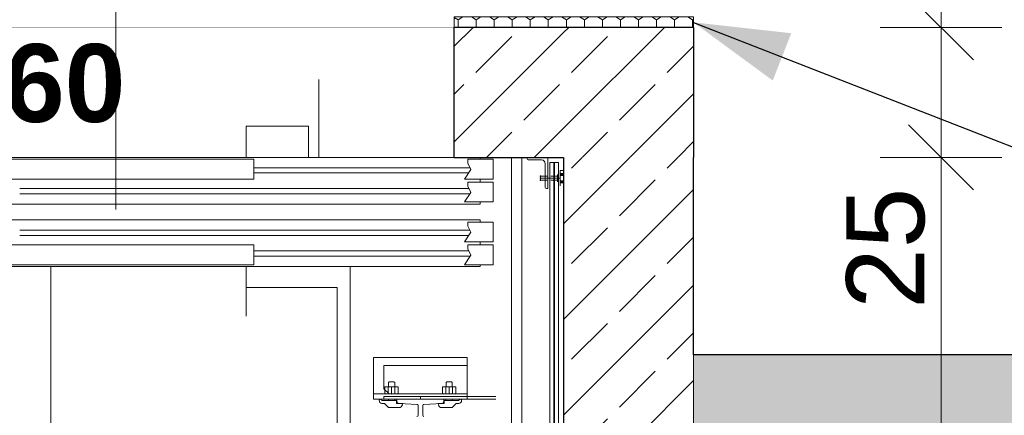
# Model space of a CAD drawing. Header units: centimetres. Extents: x -509 to 939, y -960 to 494.
# Tile 10 of 14: x 46 to 235, y -383 to -307. Entities that reach past the tile are written whole.
import ezdxf

# ---------------------------------------------------------------- set-up
doc = ezdxf.new("R2010")
doc.units = ezdxf.units.CM
doc.header["$MEASUREMENT"] = 0
for name, pattern in [('DASHED2', [0.9525, 0.635, -0.3175]), ('Przerywana długa', [39, 25, -14]), ('Wipeout_Contour', [100, 0, -100])]:
    doc.linetypes.add(name, pattern=pattern)
for name, color, linetype in [('220 - ŚCIANY WEWNĘTRZNE', 7, 'Continuous'), ('440-Stropy', 7, 'Continuous'), ('Nowe_220 - ŚCIANY WEWNĘTRZNE', 7, 'Continuous'), ('Nowe_299-Wymiary Opisy', 7, 'Continuous'), ('Nowe_440-Stropy', 7, 'Continuous')]:
    doc.layers.add(name, color=color, linetype=linetype)
for name, color, linetype, lineweight in [('220 - ŚCIANY WEWNĘTRZNE_Nr_pióra__27', 7, 'Continuous', 25), ('Nowe_220 - ŚCIANY WEWNĘTRZNE_Nr_pióra__27', 7, 'Continuous', 25), ('Nowe_220-Ściany_Nr_pióra__120', 7, 'Continuous', 13), ('Nowe_299-Wymiary Opisy_Nr_pióra__6', 5, 'Continuous', 13), ('Nowe_440-Stropy_Nr_pióra__19', 255, 'Continuous', 0), ('Nowe_Bloki tekstowe_Nr_pióra__140', 1, 'Continuous', 25), ('Nowe_Drzwi Archicad_Nr_pióra__27', 7, 'Continuous', 25), ('Nowe_winda_Nr_pióra__41', 7, 'Continuous', 15)]:
    doc.layers.add(name, color=color, linetype=linetype, lineweight=lineweight)
for name, color, linetype, lineweight, true_color in [('270-Dachy Powłoki_Nr_pióra__92', 7, 'Continuous', 13, 0xbf8080), ('Nowe_299-Wymiary Opisy_Nr_pióra__45', 7, 'Continuous', 15, 0x40a5ff), ('Nowe_299-Wymiary Opisy_Nr_pióra__85', 7, 'Continuous', 13, 0x80c2ff), ('Nowe_830-Teksty Etykiety_Nr_pióra__85', 7, 'Continuous', 13, 0x80c2ff), ('Nowe_Znaczniki drzwi Archicada_Nr_pióra__45', 7, 'Continuous', 15, 0x40a5ff)]:
    doc.layers.add(name, color=color, linetype=linetype, lineweight=lineweight, true_color=true_color)
doc.styles.add('STYL_AUTOMATYCZNY_2', font='arial.ttf')
doc.styles.add('STYL_AUTOMATYCZNY_4', font='arial.ttf')
doc.dimstyles.new('STYL_AUTOMATYCZNY__2', dxfattribs={"dimtxt": 15, "dimasz": 11.875, "dimexe": 0.18, "dimexo": 0.0625, "dimgap": 0, "dimtad": 1, "dimdec": 0, "dimzin": 0, "dimdsep": 46, "dimtxsty": 'STYL_AUTOMATYCZNY_2', "dimblk": 'ARROWHEAD_6', "dimblk1": 'ARROWHEAD_6', "dimblk2": 'ARROWHEAD_6', "dimcen": 0.09, "dimse1": 1, "dimse2": 1, "dimclrd": 256, "dimclre": 256, "dimclrt": 5, "dimadec": 1, "dimazin": 0, "dimtfac": 1, "dimtdec": 4, "dimtmove": 0, "dimatfit": 3, "dimfxl": 1, "dimtolj": 1, "dimtzin": 0, "dimarcsym": 0})
doc.dimstyles.new('STYL_AUTOMATYCZNY__5', dxfattribs={"dimtxt": 0.18, "dimasz": 18.24, "dimexe": 0.18, "dimexo": 0.0625, "dimgap": 0, "dimtad": 0, "dimtih": 1, "dimtoh": 1, "dimdec": 4, "dimzin": 0, "dimdsep": 46, "dimcen": 0.09, "dimadec": 0, "dimazin": 0, "dimtfac": 1, "dimtdec": 4, "dimtmove": 0, "dimatfit": 3, "dimldrblk": 'ARROWHEAD_5', "dimfxl": 1, "dimtolj": 1, "dimtzin": 0, "dimarcsym": 0})
pattern_1 = [(45, (0, 0), (-9.1924, 9.1924), []), (45, (-4.596, 4.596), (-9.1924, 9.1924), [9.75, -3.25])]

# ---------------------------------------------------------------- blocks, each defined once
blk = doc.blocks.new('*D7')
at = {"layer": 'Nowe_299-Wymiary Opisy_Nr_pióra__45', "color": 161, "linetype": 'Continuous', "lineweight": 15, "true_color": 0x40a5ff}
for p, q in [((216.44, -327.22), (228.94, -339.72)), ((216.44, -529.22), (228.94, -541.72))]:
    blk.add_line(p, q, dxfattribs=at)
at = {"layer": 'Nowe_299-Wymiary Opisy_Nr_pióra__85', "color": 151, "linetype": 'Continuous', "lineweight": 13, "true_color": 0x80c2ff}
for p, q in [((234.4, -333.47), (210.97, -333.47)), ((222.69, -535.47), (222.69, -333.47)), ((234.4, -535.47), (210.97, -535.47))]:
    blk.add_line(p, q, dxfattribs=at)
at = {"layer": 'Nowe_299-Wymiary Opisy_Nr_pióra__6', "color": 5, "lineweight": 13, "char_height": 15, "attachment_point": 7, "rotation": 90, "style": 'STYL_AUTOMATYCZNY_2'}
for s, insert in [('\\A1;{\\pql;\\fArial|b0|i0|c238|p0;\\W1.000000;25}', (219.69, -362.6)), ('\\A1;{\\pql;\\fArial|b0|i0|c238|p0;\\W1.000000;202}', (219.69, -463.07))]:
    blk.add_mtext(s, dxfattribs=dict(at, insert=insert))
blk = doc.blocks.new('ARROWHEAD_6')
at = {"color": 0, "linetype": 'Continuous', "lineweight": 0}
for p, q in [((-0.5, -0.5), (0.5, 0.5)), ((0, 0), (-1, 0))]:
    blk.add_line(p, q, dxfattribs=at)
blk = doc.blocks.new('*D8')
at = {"layer": 'Nowe_299-Wymiary Opisy_Nr_pióra__45', "color": 161, "linetype": 'Continuous', "lineweight": 15, "true_color": 0x40a5ff}
for p, q in [((228.94, -314.72), (216.44, -302.22)), ((216.44, -327.22), (228.94, -339.72))]:
    blk.add_line(p, q, dxfattribs=at)
at = {"layer": 'Nowe_299-Wymiary Opisy_Nr_pióra__85', "color": 151, "linetype": 'Continuous', "lineweight": 13, "true_color": 0x80c2ff}
for p, q in [((222.69, -308.47), (222.69, -299.1)), ((234.4, -308.47), (210.97, -308.47)), ((222.69, -333.47), (222.69, -308.47)), ((234.4, -333.47), (210.97, -333.47))]:
    blk.add_line(p, q, dxfattribs=at)
blk = doc.blocks.new('ARROWHEAD_5')
at = {"linetype": 'Continuous', "lineweight": 0}
blk.add_hatch(color=0, dxfattribs=at).paths.add_polyline_path([(-1, 0.2679), (0, 0), (-1, -0.2679)])
at = {"color": 0, "linetype": 'Continuous', "lineweight": 0}
blk.add_line((0, 0), (-1, 0), dxfattribs=at)

msp = doc.modelspace()

# ---------------------------------------------------------------- hatches: boundary and pattern name
at = {"layer": 'Nowe_220-Ściany_Nr_pióra__120', "linetype": 'Continuous', "lineweight": 13}
h = msp.add_hatch(dxfattribs=at)
h.set_pattern_fill('Styropian_0001', style=0, pattern_type=2)
h.set_pattern_definition([(90, (0, 0), (-3.4641, 0), [2, -4]), (90, (-1.732, 3), (-3.4641, 0), [2, -4]), (150, (-8e-16, 2), (1.73205, 3), [2, -4]), (150, (-3.464, 2), (1.73205, 3), [2, -4]), (210, (0, 0), (-1.73205, 3), [2, -4]), (210, (-3.464, -1e-15), (-1.73205, 3), [2, -4])])
h.paths.add_polyline_path([(175.14, -308.47), (129.14, -308.47), (129.14, -306.47), (175.14, -306.47)])

# ---------------------------------------------------------------- linework, layer by layer
at = {"layer": 'Nowe_220-Ściany_Nr_pióra__120', "color": 7, "linetype": 'Continuous', "lineweight": 13, "flags": 128}
msp.add_lwpolyline([(175.14, -308.47), (129.14, -308.47), (129.14, -306.47), (175.14, -306.47)], close=True, dxfattribs=at)

# ---------------------------------------------------------------- next in the draw order: wipeouts: each hides what was drawn before it
at = {"color": 254, "linetype": 'Wipeout_Contour', "lineweight": 0, "ltscale": 4498.88781}
msp.add_wipeout([(-449.86, 390.38), (-449.86, -250.47), (282.38, -250.47), (282.38, -960.47), (367.7, -960.47), (367.7, -250.47), (367.7, 390.38)], dxfattribs=at).dxf.layer = '440-Stropy'

# ---------------------------------------------------------------- next in the draw order: wipeouts: each hides what was drawn before it
at = {"color": 254, "linetype": 'Wipeout_Contour', "lineweight": 0, "ltscale": 5304.275944}
msp.add_wipeout([(-449.86, -250.47), (240.38, -250.47), (282.38, -250.47), (282.38, -960.47), (367.7, -960.47), (367.7, -250.47), (367.7, 390.38), (240.38, 390.38), (-449.86, 390.38)], dxfattribs=at).dxf.layer = '440-Stropy'

# ---------------------------------------------------------------- next in the draw order: wipeouts: each hides what was drawn before it
at = {"color": 254, "linetype": 'Wipeout_Contour', "lineweight": 0, "ltscale": 1817.22882}
msp.add_wipeout([(-49.86, -560.47), (175.14, -560.47), (175.14, -308.47), (-49.86, -308.47)], dxfattribs=at).dxf.layer = 'Nowe_440-Stropy'

# ---------------------------------------------------------------- next in the draw order: hatches: boundary and pattern name
at = {"layer": '220 - ŚCIANY WEWNĘTRZNE', "linetype": 'Continuous', "lineweight": 0, "true_color": 0x7f7f7f}
msp.add_hatch(color=8, dxfattribs=at).paths.add_polyline_path([(240.38, -371.47), (175.14, -371.47), (175.14, -396.47), (240.38, -396.47)])

# ---------------------------------------------------------------- next in the draw order: linework, layer by layer
at = {"layer": '220 - ŚCIANY WEWNĘTRZNE_Nr_pióra__27', "color": 7, "linetype": 'Continuous', "lineweight": 25, "flags": 128}
msp.add_lwpolyline([(240.38, -371.47), (175.14, -371.47)], dxfattribs=at)
at = {"layer": 'Nowe_440-Stropy_Nr_pióra__19', "color": 255, "linetype": 'Continuous', "lineweight": 0, "flags": 128}
msp.add_lwpolyline([(-49.86, -560.47), (175.14, -560.47), (175.14, -308.47), (-49.86, -308.47)], close=True, dxfattribs=at)
at = {"layer": 'Nowe_winda_Nr_pióra__41', "color": 7, "linetype": 'Continuous', "lineweight": 15}
for p, q in [((132.35, -335.8), (131.75, -334.6)), ((146.64, -334.67), (146.64, -339.24)), ((147.51, -334.47), (147.51, -511.47)), ((148.31, -334.47), (148.31, -511.47)), ((148.41, -334.47), (148.41, -511.47)), ((90.64, -335.47), (132.19, -335.47)), ((90.64, -336.47), (131.9, -336.47)), ((131.14, -337.63), (132.35, -335.8)), ((149.01, -336.77), (149.01, -338.17)), ((42.64, -337.63), (90.64, -337.63)), ((131.14, -337.63), (136.64, -337.63)), ((131.75, -338.24), (136.64, -338.24)), ((131.75, -339.01), (131.75, -338.24)), ((134.14, -338.24), (134.14, -337.63)), ((136.64, -338.24), (136.64, -342.04)), ((147.21, -337.07), (145.61, -337.07)), ((147.21, -337.87), (145.61, -337.87)), ((145.71, -336.97), (145.71, -337.97)), ((147.71, -337.07), (149.01, -337.07)), ((147.71, -337.87), (149.01, -337.87)), ((45.64, -339.47), (131.98, -339.47)), ((45.64, -340.47), (132.23, -340.47)), ((131.14, -342.04), (132.35, -340.21)), ((132.35, -340.21), (131.75, -339.01)), ((147.14, -339.47), (146.87, -339.47)), ((131.14, -342.04), (136.64, -342.04)), ((134.14, -342.47), (134.14, -342.04)), ((-2.86, -342.47), (134.14, -342.47)), ((-2.86, -345.47), (134.14, -345.47)), ((131.75, -345.9), (136.64, -345.9)), ((131.75, -346.67), (131.75, -345.9)), ((134.14, -345.9), (134.14, -345.47)), ((136.64, -349.7), (136.64, -345.9)), ((45.64, -347.47), (132.15, -347.47)), ((131.14, -349.7), (132.35, -347.87)), ((132.35, -347.87), (131.75, -346.67)), ((45.64, -348.47), (131.95, -348.47)), ((131.14, -349.7), (136.64, -349.7)), ((134.14, -350.32), (134.14, -349.7)), ((42.64, -350.32), (90.64, -350.32)), ((90.64, -354.12), (90.64, -350.32)), ((90.64, -351.47), (131.94, -351.47)), ((131.75, -350.32), (136.64, -350.32)), ((131.75, -351.08), (131.75, -350.32)), ((132.35, -352.28), (131.75, -351.08)), ((136.64, -354.12), (136.64, -350.32)), ((90.64, -352.47), (132.22, -352.47)), ((131.14, -354.12), (132.35, -352.28)), ((-0.86, -354.47), (134.14, -354.47)), ((42.64, -354.12), (90.64, -354.12)), ((51.64, -354.47), (51.64, -508.47)), ((89.14, -358.47), (89.14, -354.47)), ((109.14, -500.97), (109.14, -354.47)), ((131.14, -354.12), (136.64, -354.12)), ((134.14, -354.47), (134.14, -354.12)), ((89.14, -358.47), (89.14, -364.03)), ((106.64, -358.47), (89.14, -358.47)), ((106.64, -490.47), (106.64, -358.47)), ((113.64, -371.97), (131.64, -371.97)), ((113.64, -379.97), (113.64, -371.97)), ((131.64, -379.97), (131.64, -371.97)), ((131.64, -373.47), (115.64, -373.47)), ((115.64, -377.97), (115.64, -373.47)), ((116.64, -378.97), (115.64, -377.97)), ((115.84, -378.87), (115.84, -377.67)), ((118.28, -377.57), (115.94, -377.57)), ((116.47, -378.87), (116.47, -377.67)), ((116.51, -376.79), (116.66, -376.64)), ((116.51, -376.79), (116.51, -377.57)), ((116.66, -376.64), (117.56, -376.64)), ((117.11, -378.97), (117.11, -377.57)), ((117.56, -376.64), (117.71, -376.79)), ((117.71, -376.79), (117.71, -377.57)), ((117.74, -378.87), (117.74, -377.67)), ((118.38, -378.87), (118.38, -377.67)), ((126.91, -378.87), (126.91, -377.67)), ((127.01, -377.57), (129.35, -377.57)), ((127.54, -378.87), (127.54, -377.67)), ((127.73, -376.64), (127.58, -376.79)), ((127.58, -376.79), (127.58, -377.57)), ((128.63, -376.64), (127.73, -376.64)), ((128.18, -378.97), (128.18, -377.57)), ((128.78, -376.79), (128.63, -376.64)), ((128.78, -376.79), (128.78, -377.57)), ((128.81, -378.87), (128.81, -377.67)), ((129.45, -378.87), (129.45, -377.67)), ((131.64, -378.97), (113.64, -378.97)), ((113.64, -379.97), (131.64, -379.97)), ((115.23, -380.22), (118.04, -380.22)), ((115.64, -379.47), (137.14, -379.47)), ((115.64, -379.97), (115.64, -379.47)), ((115.64, -379.97), (137.14, -379.97)), ((118.28, -378.97), (115.94, -378.97)), ((116.54, -379.97), (116.54, -380.22)), ((117.74, -379.97), (117.74, -380.22)), ((118.04, -380.22), (118.04, -380.82)), ((127.14, -379.97), (118.14, -379.97)), ((118.14, -379.97), (118.14, -380.37)), ((122.64, -379.97), (122.64, -379.47)), ((127.01, -378.97), (129.35, -378.97)), ((127.14, -380.37), (127.14, -379.97)), ((130.05, -380.22), (127.24, -380.22)), ((127.24, -380.22), (127.24, -380.82)), ((127.54, -379.97), (127.54, -380.22)), ((128.74, -379.97), (128.74, -380.22)), ((115.74, -380.77), (115.23, -380.77)), ((115.74, -380.77), (116.54, -381.57)), ((118.75, -381.57), (116.54, -381.57)), ((118.04, -380.82), (119.24, -380.82)), ((122, -380.96), (118.54, -380.77)), ((122.19, -381.16), (122.19, -383.07)), ((123.09, -381.16), (123.09, -383.07)), ((126.74, -380.77), (123.28, -380.96)), ((127.24, -380.82), (126.04, -380.82)), ((126.53, -381.57), (128.74, -381.57)), ((129.54, -380.77), (128.74, -381.57)), ((129.54, -380.77), (130.05, -380.77))]:
    msp.add_line(p, q, dxfattribs=at)
for centre, radius, start, end in [((146.87, -339.24), 0.23, 180, 270), ((115.94, -377.67), 0.1, 90, 180), ((115.84, -379.64), 2.07, 72.1034, 87.7253), ((117.11, -379.64), 2.07, 72.1034, 107.8966), ((118.38, -379.64), 2.07, 92.2747, 107.8966), ((118.28, -377.67), 0.1, 0, 90), ((127.01, -377.67), 0.1, 90, 180), ((126.91, -379.64), 2.07, 72.1034, 87.7253), ((128.18, -379.64), 2.07, 72.1034, 107.8966), ((129.45, -379.64), 2.07, 92.2747, 107.8966), ((129.35, -377.67), 0.1, 0, 90), ((114.98, -380.22), 0.25, 0, 184.7508), ((115.23, -380.27), 0.5, 176.6412, 270), ((115.94, -378.87), 0.1, 180, 270), ((115.94, -378.87), 0.1, 180, 270), ((115.84, -376.91), 2.07, 272.2747, 287.8966), ((117.11, -376.91), 2.07, 252.1034, 287.8966), ((118.38, -376.91), 2.07, 252.1034, 267.7253), ((118.28, -378.87), 0.1, 270, 0), ((127.01, -378.87), 0.1, 180, 270), ((126.91, -376.91), 2.07, 272.2747, 287.8966), ((128.18, -376.91), 2.07, 252.1034, 287.8966), ((129.45, -376.91), 2.07, 252.1034, 267.7253), ((129.35, -378.87), 0.1, 270, 0), ((129.35, -378.87), 0.1, 270, 0), ((130.3, -380.22), 0.25, 355.2492, 180), ((130.05, -380.27), 0.5, 270, 3.3588), ((118.54, -380.37), 0.4, 180, 270), ((118.3, -380.74), 0.946, 298.6009, 355.0942), ((121.99, -381.16), 0.2, 0, 86.8636), ((123.29, -381.16), 0.2, 93.1364, 180), ((126.99, -380.74), 0.946, 184.9058, 241.3991), ((126.74, -380.37), 0.4, 270, 0), ((121.99, -383.07), 0.2, 270, 0), ((123.29, -383.07), 0.2, 180, 270)]:
    msp.add_arc(centre, radius, start, end, dxfattribs=at)
at = {"layer": 'Nowe_Znaczniki drzwi Archicada_Nr_pióra__45', "color": 161, "linetype": 'Continuous', "lineweight": 15, "true_color": 0x40a5ff}
msp.add_line((64.14, -200.47), (64.14, -316.47), dxfattribs=at)

# ---------------------------------------------------------------- next in the draw order: wipeouts: each hides what was drawn before it
at = {"color": 254, "linetype": 'Wipeout_Contour', "lineweight": 0, "ltscale": 1097.363612}
msp.add_wipeout([(150.14, -333.47), (175.14, -333.47), (175.14, -308.47)], dxfattribs=at).dxf.layer = 'Nowe_220 - ŚCIANY WEWNĘTRZNE'

# ---------------------------------------------------------------- next in the draw order: hatches: boundary and pattern name
at = {"layer": 'Nowe_220 - ŚCIANY WEWNĘTRZNE', "linetype": 'Continuous', "lineweight": 0, "true_color": 0x000000}
h = msp.add_hatch(dxfattribs=at)
h.set_pattern_fill('Beton_zbrojony_0001', color=18, style=0, pattern_type=2)
h.set_pattern_definition(pattern_1)
h.paths.add_polyline_path([(150.14, -333.47), (175.14, -333.47), (175.14, -308.47)])

# ---------------------------------------------------------------- next in the draw order: wipeouts: each hides what was drawn before it
at = {"color": 254, "linetype": 'Wipeout_Contour', "lineweight": 0, "ltscale": 1063.3293}
msp.add_wipeout([(150.14, -333.47), (175.14, -308.47), (150.14, -308.47)], dxfattribs=at).dxf.layer = 'Nowe_220 - ŚCIANY WEWNĘTRZNE'

# ---------------------------------------------------------------- next in the draw order: hatches: boundary and pattern name
at = {"layer": 'Nowe_220 - ŚCIANY WEWNĘTRZNE', "linetype": 'Continuous', "lineweight": 0, "true_color": 0x000000}
h = msp.add_hatch(dxfattribs=at)
h.set_pattern_fill('Beton_zbrojony_0001', color=18, style=0, pattern_type=2)
h.set_pattern_definition(pattern_1)
h.paths.add_polyline_path([(150.14, -333.47), (175.14, -308.47), (150.14, -308.47)])

# ---------------------------------------------------------------- next in the draw order: linework, layer by layer
at = {"layer": 'Nowe_220 - ŚCIANY WEWNĘTRZNE_Nr_pióra__27', "color": 7, "linetype": 'Continuous', "lineweight": 25, "flags": 128}
msp.add_lwpolyline([(175.14, -308.47), (175.14, -333.47)], dxfattribs=at)

# ---------------------------------------------------------------- next in the draw order: wipeouts: each hides what was drawn before it
at = {"color": 254, "linetype": 'Wipeout_Contour', "lineweight": 0, "ltscale": 1400.852716}
msp.add_wipeout([(129.14, -333.47), (150.14, -333.47), (150.14, -308.47), (129.14, -308.47)], dxfattribs=at).dxf.layer = 'Nowe_220 - ŚCIANY WEWNĘTRZNE'

# ---------------------------------------------------------------- next in the draw order: hatches: boundary and pattern name
at = {"layer": 'Nowe_220 - ŚCIANY WEWNĘTRZNE', "linetype": 'Continuous', "lineweight": 0, "true_color": 0x000000}
h = msp.add_hatch(dxfattribs=at)
h.set_pattern_fill('Beton_zbrojony_0001', color=18, style=0, pattern_type=2)
h.set_pattern_definition(pattern_1)
h.paths.add_polyline_path([(129.14, -333.47), (150.14, -333.47), (150.14, -308.47), (129.14, -308.47)])

# ---------------------------------------------------------------- next in the draw order: linework, layer by layer
at = {"layer": 'Nowe_winda_Nr_pióra__41', "color": 7, "linetype": 'Continuous', "lineweight": 15}
for p, q in [((131.75, -333.83), (136.64, -333.83)), ((131.75, -334.6), (131.75, -333.83)), ((134.14, -333.47), (134.14, -333.47)), ((134.14, -333.47), (134.14, -333.47)), ((134.14, -333.83), (134.14, -333.47)), ((136.64, -333.83), (136.64, -337.63)), ((140.14, -333.47), (140.14, -508.47)), ((143.14, -333.47), (143.14, -333.74)), ((143.14, -333.47), (147.14, -333.47)), ((143.37, -333.97), (145.94, -333.97)), ((147.14, -333.47), (147.14, -339.47))]:
    msp.add_line(p, q, dxfattribs=at)
for centre, radius, start, end in [((143.37, -333.74), 0.23, 180, 270), ((145.94, -334.67), 0.7, 0, 90)]:
    msp.add_arc(centre, radius, start, end, dxfattribs=at)

# ---------------------------------------------------------------- next in the draw order: wipeouts: each hides what was drawn before it
at = {"color": 254, "linetype": 'Wipeout_Contour', "lineweight": 0, "ltscale": 1334.051926}
msp.add_wipeout([(129.14, -333.47), (129.14, -308.47), (-0.86, -308.47), (-0.86, -333.47)], dxfattribs=at).dxf.layer = 'Nowe_220 - ŚCIANY WEWNĘTRZNE'

# ---------------------------------------------------------------- next in the draw order: linework, layer by layer
at = {"layer": 'Nowe_220 - ŚCIANY WEWNĘTRZNE_Nr_pióra__27', "color": 7, "linetype": 'Continuous', "lineweight": 25}
msp.add_line((129.14, -333.47), (129.14, -308.47), dxfattribs=at)
at = {"layer": 'Nowe_220 - ŚCIANY WEWNĘTRZNE_Nr_pióra__27', "color": 7, "linetype": 'Continuous', "lineweight": 25, "flags": 128}
for points in [[(175.14, -308.47), (129.14, -308.47)], [(129.14, -333.47), (150.14, -333.47)]]:
    msp.add_lwpolyline(points, dxfattribs=at)
at = {"layer": 'Nowe_Drzwi Archicad_Nr_pióra__27', "color": 7, "linetype": 'Continuous', "lineweight": 25}
msp.add_line((129.14, -333.47), (129.14, -308.47), dxfattribs=at)
at = {"layer": 'Nowe_winda_Nr_pióra__41', "color": 7, "linetype": 'Continuous', "lineweight": 15}
for p, q in [((103.14, -333.47), (103.14, -318.47)), ((89.14, -327.47), (101.14, -327.47)), ((89.14, -327.47), (101.14, -327.47)), ((89.14, -333.47), (89.14, -327.47)), ((89.14, -333.47), (89.14, -327.47)), ((101.14, -327.47), (101.14, -333.47)), ((-0.86, -333.47), (134.14, -333.47)), ((42.64, -333.83), (90.64, -333.83)), ((90.64, -333.83), (90.64, -337.63)), ((103.14, -333.47), (140.14, -333.47))]:
    msp.add_line(p, q, dxfattribs=at)
msp.add_lwpolyline([(142.14, -333.47), (-16.86, -333.47), (-16.86, -512.47), (142.14, -512.47)], close=True, dxfattribs=at)
at = {"layer": 'Nowe_Znaczniki drzwi Archicada_Nr_pióra__45', "color": 161, "linetype": 'Continuous', "lineweight": 15, "true_color": 0x40a5ff}
msp.add_line((64.14, -258.47), (64.14, -343.47), dxfattribs=at)

# ---------------------------------------------------------------- next in the draw order: texts
at = {"layer": 'Nowe_Bloki tekstowe_Nr_pióra__140', "color": 1, "linetype": 'Continuous', "lineweight": 25, "insert": (44.4, -311.67), "char_height": 15, "attachment_point": 2, "style": 'STYL_AUTOMATYCZNY_4'}
msp.add_mtext('\\A1;{\\pqc;\\fArial|b1|i0|c238|p0;\\W1.000000;EI60}', dxfattribs=at)

# ---------------------------------------------------------------- next in the draw order: wipeouts: each hides what was drawn before it
at = {"color": 254, "linetype": 'Wipeout_Contour', "lineweight": 0, "ltscale": 1862.059101}
msp.add_wipeout([(150.14, -333.47), (150.14, -535.47), (175.14, -535.47), (175.14, -333.47)], dxfattribs=at).dxf.layer = 'Nowe_220 - ŚCIANY WEWNĘTRZNE'

# ---------------------------------------------------------------- next in the draw order: hatches: boundary and pattern name
at = {"layer": 'Nowe_220 - ŚCIANY WEWNĘTRZNE', "linetype": 'Continuous', "lineweight": 0, "true_color": 0x000000}
h = msp.add_hatch(dxfattribs=at)
h.set_pattern_fill('Beton_zbrojony_0001', color=18, style=0, pattern_type=2)
h.set_pattern_definition(pattern_1)
h.paths.add_polyline_path([(150.14, -333.47), (150.14, -535.47), (175.14, -535.47), (175.14, -333.47)])

# ---------------------------------------------------------------- next in the draw order: linework, layer by layer
at = {"layer": '270-Dachy Powłoki_Nr_pióra__92', "color": 23, "linetype": 'Przerywana długa', "lineweight": 13, "true_color": 0xbf8080, "flags": 128}
msp.add_lwpolyline([(175.14, -396.47), (175.14, -306.47)], dxfattribs=at)
at = {"layer": 'Nowe_220 - ŚCIANY WEWNĘTRZNE_Nr_pióra__27', "color": 7, "linetype": 'Continuous', "lineweight": 25, "flags": 128}
for points in [[(150.14, -333.47), (150.14, -535.47)], [(175.14, -371.47), (175.14, -333.47)]]:
    msp.add_lwpolyline(points, dxfattribs=at)
at = {"layer": 'Nowe_winda_Nr_pióra__41', "color": 7, "linetype": 'Continuous', "lineweight": 15}
for p, q in [((149.21, -334.47), (147.51, -334.47)), ((149.21, -334.47), (149.21, -511.47)), ((150.01, -335.97), (149.51, -335.97)), ((149.51, -335.97), (149.51, -338.97)), ((149.54, -336.77), (150.14, -336.77)), ((149.48, -337.47), (145.61, -337.47)), ((149.54, -338.17), (150.14, -338.17))]:
    msp.add_line(p, q, dxfattribs=at)
at = {"layer": 'Nowe_winda_Nr_pióra__41', "color": 7, "linetype": 'DASHED2', "lineweight": 15}
for p, q in [((149.56, -336.77), (149.64, -336.57)), ((149.64, -336.97), (149.56, -336.77)), ((149.64, -336.57), (150.11, -336.57)), ((149.64, -336.57), (149.64, -336.97)), ((149.64, -337.97), (149.56, -338.17)), ((149.56, -338.17), (149.64, -338.37)), ((149.64, -336.97), (150.11, -336.97)), ((149.64, -337.97), (150.11, -337.97)), ((149.64, -338.37), (149.64, -337.97)), ((149.64, -338.37), (150.11, -338.37))]:
    msp.add_line(p, q, dxfattribs=at)
at = {"layer": 'Nowe_winda_Nr_pióra__41', "color": 7, "linetype": 'Continuous', "lineweight": 15}
msp.add_lwpolyline([(142.14, -512.47), (142.14, -333.47), (150.14, -333.47), (150.14, -512.47)], close=True, dxfattribs=at)

# ---------------------------------------------------------------- next in the draw order: dimensions: what is measured, and where the dimension line sits
at = {"layer": 'Nowe_299-Wymiary Opisy', "color": 151, "linetype": 'Continuous', "lineweight": 13, "true_color": 0x80c2ff}
for base, p1, p2, picture, middle in [((222.69, -308.47), (62.64, -333.47), (62.64, -308.47), '*D8', (212.19, -351.19)), ((222.69, -333.47), (62.64, -535.47), (62.64, -333.47), '*D7', (212.19, -445.95))]:
    dim = msp.add_linear_dim(base=base, p1=p1, p2=p2, angle=90, dimstyle='STYL_AUTOMATYCZNY__2', dxfattribs=at)
    dim.commit()
    dim.dimension.update_dxf_attribs({"geometry": picture, "text_midpoint": middle, "dimtype": 160, "text_rotation": 90})

# ---------------------------------------------------------------- next in the draw order: leaders
at = {"layer": 'Nowe_830-Teksty Etykiety_Nr_pióra__85', "color": 151, "linetype": 'Continuous', "lineweight": 13, "true_color": 0x80c2ff, "annotation_type": 0, "has_hookline": 1, "hookline_direction": 0, "text_width": 203.44}
msp.add_leader([(175.14, -307.51), (289.34, -352.12), (277.42, -356.21), (295.66, -356.21)], dimstyle='STYL_AUTOMATYCZNY__5', dxfattribs=at)

doc.saveas('drawing.dxf')
